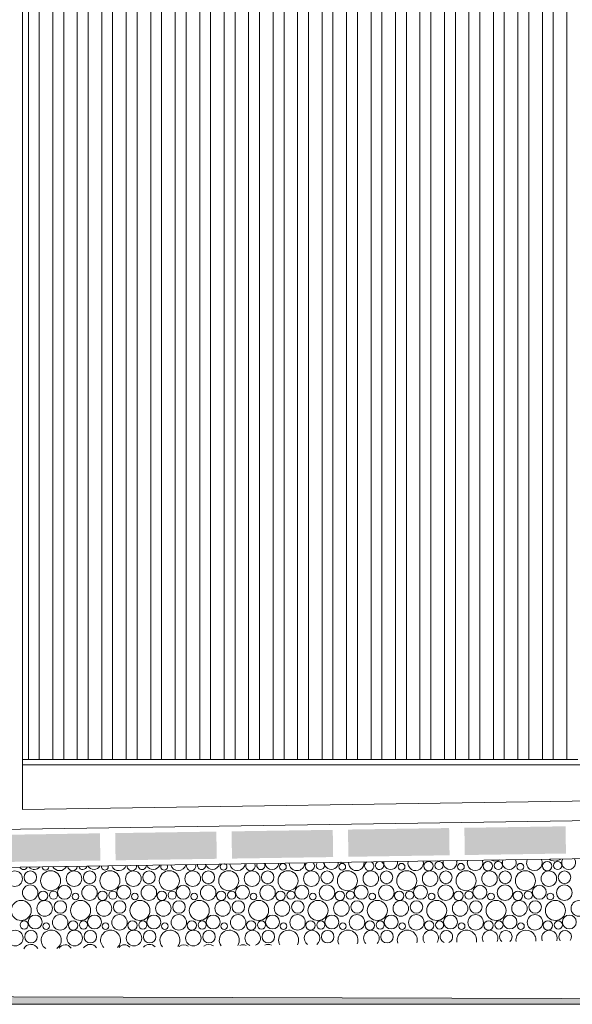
# Model space of a CAD drawing. Header units: millimetres. Extents: x -94601 to -15166, y -300 to 6935.
# Tile 88 of 97: x -24991 to -23975, y -300 to 1509. Entities that reach past the tile are written whole.
import ezdxf

# ---------------------------------------------------------------- set-up
doc = ezdxf.new("R2010")
doc.units = ezdxf.units.MM
doc.header["$MEASUREMENT"] = 0
for name, color, linetype in [('Métal _ Bardage.Charp_Couv_Bard_Métal', 7, 'Continuous'), ('Nouveau_Charpente _ Bardage.Charp_Couv_Zinc', 7, 'Continuous'), ('Nouveau_Terrain _ Original.Terrain', 7, 'Continuous'), ('Nouveau_VRD _ Voirie 3d.VRD', 7, 'Continuous')]:
    doc.layers.add(name, color=color, linetype=linetype)

# ---------------------------------------------------------------- blocks, each defined once
blk = doc.blocks.new('Élément de coupe_20')
at = {"layer": 'Métal _ Bardage.Charp_Couv_Bard_Métal', "color": 7, "linetype": 'Continuous', "lineweight": 15}
blk.add_line((-24985.3, 140), (-17329.3, 140), dxfattribs=at)
blk = doc.blocks.new('Élément de coupe_51')
at = {"layer": 'Métal _ Bardage.Charp_Couv_Bard_Métal', "color": 7, "linetype": 'Continuous', "lineweight": 15}
blk.add_line((-24985.3, 57.7), (-24985.3, 150), dxfattribs=at)
blk = doc.blocks.new('Élément de coupe_152')
at = {"layer": 'Nouveau_Terrain _ Original.Terrain', "linetype": 'Continuous', "lineweight": 15, "true_color": 0xf48e54}
h = blk.add_hatch(dxfattribs=at)
h.set_pattern_fill('Terre', color=33, style=0, pattern_type=2)
h.set_pattern_definition([(45, (0, 0), (-137.8858, 137.8858), []), (45, (-45.96, 45.96), (-275.7716, 275.7716), []), (45, (-91.92, 91.92), (-275.7716, 275.7716), []), (135, (-137.886, 137.886), (45.96194, 45.96194), [195, -195])])
h.paths.add_polyline_path([(-24599, -287.5), (-26213.3, -282.5), (-27475.8, -278.6), (-28431.2, -275.7), (-29150.2, -273.4), (-29692.4, -271.7), (-34914.2, -260.4), (-35607.8, -259.7), (-36383.2, -258.8), (-37203.7, -257.9), (-38035.6, -256.8), (-38848.8, -255.8), (-39617.3, -254.7), (-39814.4, -254.8), (-40203.4, -255.2), (-40585.7, -255.6), (-41317.6, -254.5), (-41705.6, -254.9), (-42360.6, -253.9), (-42753.4, -254.3), (-43138.8, -254.7), (-43713.8, -253.7), (-44102.8, -254.2), (-44484, -254.6), (-44984.4, -253.7), (-45367.9, -254.1), (-45743.3, -254.6), (-64584.6, -300), (-20478, -300), (-22586.9, -293.6)])
at = {"layer": 'Nouveau_Terrain _ Original.Terrain', "color": 7, "linetype": 'Continuous', "lineweight": 15}
blk.add_line((-20478, -300), (-64584.6, -300), dxfattribs=at)
at = {"layer": 'Nouveau_Terrain _ Original.Terrain', "color": 7, "linetype": 'Continuous', "lineweight": 15, "flags": 128}
blk.add_lwpolyline([(-20478, -300), (-22586.9, -293.6), (-24599, -287.5), (-26213.3, -282.5), (-27475.8, -278.6), (-28431.2, -275.7), (-29150.2, -273.4), (-29692.4, -271.7), (-34914.2, -260.4), (-35607.8, -259.7), (-36383.2, -258.8)], dxfattribs=at)
blk = doc.blocks.new('*X173')
at = {"layer": 'Nouveau_VRD _ Voirie 3d.VRD', "color": 33, "linetype": 'Continuous', "lineweight": 15, "true_color": 0xf48e54}
for centre, radius in [((-24506.8, -47.3), 6.2), ((-24397.7, -47.3), 6.2), ((-24288.6, -47.3), 6.2), ((-24239, -46), 8.58), ((-24219.9, -45), 7.52), ((-24179.5, -47.3), 6.2), ((-24129.9, -46), 8.58), ((-24110.8, -45), 7.52), ((-24070.3, -47.3), 6.2), ((-24020.8, -46), 8.58), ((-24001.7, -45), 7.52), ((-24999.9, -69.2), 14.3), ((-24971.1, -66.6), 11.5), ((-24933.9, -73), 18.4), ((-24890.8, -69.2), 14.3), ((-24862, -66.6), 11.5), ((-24824.8, -73), 18.4), ((-24781.7, -69.2), 14.3), ((-24752.9, -66.6), 11.5), ((-24715.6, -73), 18.4), ((-24672.6, -69.2), 14.3), ((-24643.8, -66.6), 11.5), ((-24606.5, -73), 18.4), ((-24563.5, -69.2), 14.3), ((-24534.7, -66.6), 11.5), ((-24497.4, -73), 18.4), ((-24454.4, -69.2), 14.3), ((-24425.5, -66.6), 11.5), ((-24388.3, -73), 18.4), ((-24345.2, -69.2), 14.3), ((-24316.4, -66.6), 11.5), ((-24279.2, -73), 18.4), ((-24236.1, -69.2), 14.3), ((-24207.3, -66.6), 11.5), ((-24170.1, -73), 18.4), ((-24127, -69.2), 14.3), ((-24098.2, -66.6), 11.5), ((-24061, -73), 18.4), ((-24017.9, -69.2), 14.3), ((-23989.1, -66.6), 11.5), ((-24971.4, -94.9), 14.2), ((-24908.3, -94.2), 12.8), ((-24862.3, -94.9), 14.2), ((-24799.2, -94.2), 12.8), ((-24753.2, -94.9), 14.2), ((-24690.1, -94.2), 12.8), ((-24644.1, -94.9), 14.2), ((-24581, -94.2), 12.8), ((-24535, -94.9), 14.2), ((-24471.9, -94.2), 12.8), ((-24425.8, -94.9), 14.2), ((-24362.8, -94.2), 12.8), ((-24316.7, -94.9), 14.2), ((-24253.7, -94.2), 12.8), ((-24207.6, -94.9), 14.2), ((-24144.6, -94.2), 12.8), ((-24098.5, -94.9), 14.2), ((-24035.4, -94.2), 12.8), ((-23989.4, -94.9), 14.2), ((-24947.7, -100.6), 8.58), ((-24928.6, -99.6), 7.52), ((-24888.1, -101.9), 6.2), ((-24838.6, -100.6), 8.58), ((-24819.4, -99.6), 7.52), ((-24779, -101.9), 6.2), ((-24729.5, -100.6), 8.58), ((-24710.3, -99.6), 7.52), ((-24669.9, -101.9), 6.2), ((-24620.4, -100.6), 8.58), ((-24601.2, -99.6), 7.52), ((-24560.8, -101.9), 6.2), ((-24511.3, -100.6), 8.58), ((-24492.1, -99.6), 7.52), ((-24451.7, -101.9), 6.2), ((-24402.1, -100.6), 8.58), ((-24383, -99.6), 7.52), ((-24342.6, -101.9), 6.2), ((-24293, -100.6), 8.58), ((-24273.9, -99.6), 7.52), ((-24233.5, -101.9), 6.2), ((-24183.9, -100.6), 8.58), ((-24164.8, -99.6), 7.52), ((-24124.3, -101.9), 6.2), ((-24074.8, -100.6), 8.58), ((-24055.7, -99.6), 7.52), ((-24015.2, -101.9), 6.2), ((-24987.9, -127.6), 18.4), ((-24944.8, -123.8), 14.3), ((-24916, -121.2), 11.5), ((-24878.8, -127.6), 18.4), ((-24835.7, -123.8), 14.3), ((-24806.9, -121.2), 11.5), ((-24769.6, -127.6), 18.4), ((-24726.6, -123.8), 14.3), ((-24697.8, -121.2), 11.5), ((-24660.5, -127.6), 18.4), ((-24617.5, -123.8), 14.3), ((-24588.7, -121.2), 11.5), ((-24551.4, -127.6), 18.4), ((-24508.4, -123.8), 14.3), ((-24479.5, -121.2), 11.5), ((-24442.3, -127.6), 18.4), ((-24399.2, -123.8), 14.3), ((-24370.4, -121.2), 11.5), ((-24333.2, -127.6), 18.4), ((-24290.1, -123.8), 14.3), ((-24261.3, -121.2), 11.5), ((-24224.1, -127.6), 18.4), ((-24181, -123.8), 14.3), ((-24152.2, -121.2), 11.5), ((-24115, -127.6), 18.4), ((-24071.9, -123.8), 14.3), ((-24043.1, -121.2), 11.5), ((-24005.9, -127.6), 18.4), ((-23962.8, -123.8), 14.3), ((-24962.3, -148.8), 12.8), ((-24916.3, -149.5), 14.2), ((-24853.2, -148.8), 12.8), ((-24807.2, -149.5), 14.2), ((-24744.1, -148.8), 12.8), ((-24698.1, -149.5), 14.2), ((-24635, -148.8), 12.8), ((-24589, -149.5), 14.2), ((-24525.9, -148.8), 12.8), ((-24479.8, -149.5), 14.2), ((-24416.8, -148.8), 12.8), ((-24370.7, -149.5), 14.2), ((-24307.7, -148.8), 12.8), ((-24261.6, -149.5), 14.2), ((-24198.6, -148.8), 12.8), ((-24152.5, -149.5), 14.2), ((-24089.4, -148.8), 12.8), ((-24043.4, -149.5), 14.2), ((-23980.3, -148.8), 12.8), ((-24982.6, -154.2), 7.52), ((-24942.1, -156.5), 6.2), ((-24892.6, -155.2), 8.58), ((-24873.4, -154.2), 7.52), ((-24833, -156.5), 6.2), ((-24783.5, -155.2), 8.58), ((-24764.3, -154.2), 7.52), ((-24723.9, -156.5), 6.2), ((-24674.4, -155.2), 8.58), ((-24655.2, -154.2), 7.52), ((-24614.8, -156.5), 6.2), ((-24565.3, -155.2), 8.58), ((-24546.1, -154.2), 7.52), ((-24505.7, -156.5), 6.2), ((-24456.1, -155.2), 8.58), ((-24437, -154.2), 7.52), ((-24396.6, -156.5), 6.2), ((-24347, -155.2), 8.58), ((-24327.9, -154.2), 7.52), ((-24287.5, -156.5), 6.2), ((-24237.9, -155.2), 8.58), ((-24218.8, -154.2), 7.52), ((-24178.3, -156.5), 6.2), ((-24128.8, -155.2), 8.58), ((-24109.7, -154.2), 7.52), ((-24069.2, -156.5), 6.2), ((-24019.7, -155.2), 8.58), ((-24000.5, -154.2), 7.52), ((-24998.8, -178.4), 14.3), ((-24970, -175.8), 11.5), ((-24889.7, -178.4), 14.3), ((-24860.9, -175.8), 11.5), ((-24780.6, -178.4), 14.3), ((-24751.8, -175.8), 11.5), ((-24671.5, -178.4), 14.3), ((-24642.7, -175.8), 11.5), ((-24533.5, -175.8), 11.5), ((-24424.4, -175.8), 11.5), ((-24315.3, -175.8), 11.5)]:
    blk.add_circle(centre, radius, dxfattribs=at)
for centre, radius, start, end in [((-24199.7, -39.6), 12.8, 165.2606, 16.474), ((-24153.6, -40.3), 14.2, 161.1793, 20.5553), ((-24116.1, -18.4), 18.4, 245.3596, 296.375), ((-24090.6, -39.6), 12.8, 157.3883, 24.3463), ((-24044.5, -40.3), 14.2, 153.9138, 27.8208), ((-24007, -18.4), 18.4, 235.217, 306.5176), ((-23981.4, -39.6), 12.8, 149.0108, 32.7238), ((-24983.7, -45), 7.52, 205.3263, 336.4083), ((-24963.5, -39.6), 12.8, 220.4082, 321.3264), ((-24943.2, -47.3), 6.2, 182.6729, 359.0617), ((-24917.4, -40.3), 14.2, 209.4018, 332.3328), ((-24893.7, -46), 8.58, 185.4755, 356.2591), ((-24874.6, -45), 7.52, 192.0814, 349.6532), ((-24854.3, -39.6), 12.8, 211.348, 330.3866), ((-24834.1, -47.3), 6.2, 167.2902, 14.4444), ((-24808.3, -40.3), 14.2, 202.0485, 339.6861), ((-24784.6, -46), 8.58, 174.4234, 7.3112), ((-24765.4, -45), 7.52, 179.4296, 2.305), ((-24745.2, -39.6), 12.8, 203.069, 338.6656), ((-24725, -47.3), 6.2, 150.8, 30.9346), ((-24699.2, -40.3), 14.2, 195.0461, 346.6885), ((-24675.5, -46), 8.58, 163.121, 18.6136), ((-24656.3, -45), 7.52, 166.7059, 15.0287), ((-24636.1, -39.6), 12.8, 195.2554, 346.4792), ((-24615.9, -47.3), 6.2, 130.7572, 50.9774), ((-24590.1, -40.3), 14.2, 188.2548, 353.4798), ((-24566.4, -46), 8.58, 151.0409, 30.6937), ((-24547.2, -45), 7.52, 153.2075, 28.5271), ((-24527, -39.6), 12.8, 187.7079, 354.0267), ((-24481, -40.3), 14.2, 181.5669, 0.1677), ((-24457.3, -46), 8.58, 137.2415, 44.4931), ((-24438.1, -45), 7.52, 137.7271, 44.0075), ((-24417.9, -39.6), 12.8, 180.2787, 1.4559), ((-24371.8, -40.3), 14.2, 174.8886, 6.846), ((-24348.1, -46), 8.58, 118.9197, 62.8149), ((-24329, -45), 7.52, 116.2651, 65.4695), ((-24308.8, -39.6), 12.8, 172.8396, 8.895), ((-24262.7, -40.3), 14.2, 168.1272, 13.6074), ((-24225.2, -18.4), 18.4, 263.8291, 277.9055), ((-24932.8, -182.2), 18.4, 305.166, 236.5686), ((-24823.6, -182.2), 18.4, 313.4608, 228.2738), ((-24714.5, -182.2), 18.4, 320.6089, 221.1257), ((-24605.4, -182.2), 18.4, 327.0671, 214.6675), ((-24562.4, -178.4), 14.3, 292.5337, 249.2009), ((-24496.3, -182.2), 18.4, 333.0689, 208.6657), ((-24453.2, -178.4), 14.3, 306.3838, 235.3508), ((-24387.2, -182.2), 18.4, 338.755, 202.9796), ((-24344.1, -178.4), 14.3, 316.5567, 225.1779), ((-24278.1, -182.2), 18.4, 344.2196, 197.515), ((-24235, -178.4), 14.3, 325.1952, 216.5394), ((-24206.2, -175.8), 11.5, 294.3337, 247.4009), ((-24169, -182.2), 18.4, 349.5321, 192.2025), ((-24125.9, -178.4), 14.3, 332.9793, 208.7553), ((-24097.1, -175.8), 11.5, 310.1746, 231.56), ((-24059.9, -182.2), 18.4, 354.7473, 186.9873), ((-24016.8, -178.4), 14.3, 340.2366, 201.498), ((-23988, -175.8), 11.5, 321.8006, 219.934), ((-24970.3, -204.1), 14.2, 26.7017, 155.0329), ((-24907.2, -203.4), 12.8, 31.4207, 150.3139), ((-24861.2, -204.1), 14.2, 34.3814, 147.3532), ((-24798.1, -203.4), 12.8, 40.4894, 141.2452), ((-24752.1, -204.1), 14.2, 42.8196, 138.915), ((-24689, -203.4), 12.8, 50.9616, 130.773), ((-24643, -204.1), 14.2, 52.5769, 129.1577), ((-24579.9, -203.4), 12.8, 64.5667, 117.1679), ((-24533.8, -204.1), 14.2, 65.1902, 116.5444)]:
    blk.add_arc(centre, radius, start, end, dxfattribs=at)
blk = doc.blocks.new('*X174')
at = {"layer": 'Nouveau_VRD _ Voirie 3d.VRD', "linetype": 'Continuous', "lineweight": 15, "true_color": 0xb5b5b5}
for points in [[(-24601.2, 17.7), (-24600.4, -32.3), (-24414.4, -29.5), (-24415.2, 20.5)], [(-24387.2, 21), (-24386.4, -29), (-24200.4, -26.2), (-24201.2, 23.8)], [(-24173.2, 24.2), (-24172.4, -25.8), (-23986.4, -23), (-23987.2, 27)], [(-25029.2, 11.2), (-25028.4, -38.7), (-24842.4, -35.9), (-24843.2, 14.1)], [(-24815.2, 14.5), (-24814.4, -35.5), (-24628.4, -32.7), (-24629.2, 17.3)]]:
    blk.add_hatch(color=253, dxfattribs=at).paths.add_polyline_path(points)
at = {"layer": 'Nouveau_VRD _ Voirie 3d.VRD', "color": 253, "linetype": 'Continuous', "lineweight": 15, "true_color": 0xb5b5b5}
for p in [(-24186.3, -36), (-24828.3, -45.7), (-24828.3, -45.7), (-24614.3, -42.5), (-24614.3, -42.5), (-24400.3, -39.2)]:
    blk.add_point(p, dxfattribs=at)
blk = doc.blocks.new('Élément de coupe_160')
at = {"layer": 'Nouveau_VRD _ Voirie 3d.VRD', "color": 251, "linetype": 'Continuous', "lineweight": 15, "true_color": 0x6a6a6a}
blk.add_line((-21410.6, 112.1), (-24985.3, 58), dxfattribs=at)
at = {"layer": 'Nouveau_VRD _ Voirie 3d.VRD', "color": 7, "linetype": 'Continuous', "lineweight": 15}
for p, q in [((-20810, 85.1), (-27952.3, -23)), ((-20810, 15.1), (-27952.3, -93))]:
    blk.add_line(p, q, dxfattribs=at)
at = {"layer": 'Nouveau_VRD _ Voirie 3d.VRD', "lineweight": 0}
for name in ['*X174', '*X173']:
    blk.add_blockref(name, (0, 0), dxfattribs=at)
blk = doc.blocks.new('Élément de coupe_1539')
at = {"layer": 'Nouveau_Charpente _ Bardage.Charp_Couv_Zinc', "color": 33, "linetype": 'Continuous', "lineweight": 15, "true_color": 0xc1976c}
for p, q in [((-24985.3, 3150), (-24985.3, 150)), ((-24974.8, 150), (-24974.8, 3150)), ((-24985.3, 150), (-24974.8, 150))]:
    blk.add_line(p, q, dxfattribs=at)
blk = doc.blocks.new('Élément de coupe_1570')
at = {"layer": 'Nouveau_Charpente _ Bardage.Charp_Couv_Zinc', "color": 15, "linetype": 'Continuous', "lineweight": 15}
blk.add_line((-24164.8, 150), (-24144.8, 150), dxfattribs=at)
blk = doc.blocks.new('Élément de coupe_1571')
at = {"layer": 'Nouveau_Charpente _ Bardage.Charp_Couv_Zinc', "color": 33, "linetype": 'Continuous', "lineweight": 15, "true_color": 0xc1976c}
for p, q in [((-24189.8, 3150), (-24189.8, 150)), ((-24164.8, 150), (-24164.8, 3150)), ((-24189.8, 150), (-24164.8, 150))]:
    blk.add_line(p, q, dxfattribs=at)
blk = doc.blocks.new('Élément de coupe_1572')
at = {"layer": 'Nouveau_Charpente _ Bardage.Charp_Couv_Zinc', "color": 15, "linetype": 'Continuous', "lineweight": 15}
blk.add_line((-24209.8, 150), (-24189.8, 150), dxfattribs=at)
blk = doc.blocks.new('Élément de coupe_1573')
at = {"layer": 'Nouveau_Charpente _ Bardage.Charp_Couv_Zinc', "color": 33, "linetype": 'Continuous', "lineweight": 15, "true_color": 0xc1976c}
for p, q in [((-24234.8, 3150), (-24234.8, 150)), ((-24209.8, 150), (-24209.8, 3150)), ((-24234.8, 150), (-24209.8, 150))]:
    blk.add_line(p, q, dxfattribs=at)
blk = doc.blocks.new('Élément de coupe_1574')
at = {"layer": 'Nouveau_Charpente _ Bardage.Charp_Couv_Zinc', "color": 15, "linetype": 'Continuous', "lineweight": 15}
blk.add_line((-24254.8, 150), (-24234.8, 150), dxfattribs=at)
blk = doc.blocks.new('Élément de coupe_1575')
at = {"layer": 'Nouveau_Charpente _ Bardage.Charp_Couv_Zinc', "color": 33, "linetype": 'Continuous', "lineweight": 15, "true_color": 0xc1976c}
for p, q in [((-24279.8, 3150), (-24279.8, 150)), ((-24254.8, 150), (-24254.8, 3150)), ((-24279.8, 150), (-24254.8, 150))]:
    blk.add_line(p, q, dxfattribs=at)
blk = doc.blocks.new('Élément de coupe_1576')
at = {"layer": 'Nouveau_Charpente _ Bardage.Charp_Couv_Zinc', "color": 15, "linetype": 'Continuous', "lineweight": 15}
blk.add_line((-24299.8, 150), (-24279.8, 150), dxfattribs=at)
blk = doc.blocks.new('Élément de coupe_1577')
at = {"layer": 'Nouveau_Charpente _ Bardage.Charp_Couv_Zinc', "color": 33, "linetype": 'Continuous', "lineweight": 15, "true_color": 0xc1976c}
for p, q in [((-24324.8, 3150), (-24324.8, 150)), ((-24299.8, 150), (-24299.8, 3150)), ((-24324.8, 150), (-24299.8, 150))]:
    blk.add_line(p, q, dxfattribs=at)
blk = doc.blocks.new('Élément de coupe_1578')
at = {"layer": 'Nouveau_Charpente _ Bardage.Charp_Couv_Zinc', "color": 15, "linetype": 'Continuous', "lineweight": 15}
blk.add_line((-24344.8, 150), (-24324.8, 150), dxfattribs=at)
blk = doc.blocks.new('Élément de coupe_1579')
at = {"layer": 'Nouveau_Charpente _ Bardage.Charp_Couv_Zinc', "color": 33, "linetype": 'Continuous', "lineweight": 15, "true_color": 0xc1976c}
for p, q in [((-24369.8, 3150), (-24369.8, 150)), ((-24344.8, 150), (-24344.8, 3150)), ((-24369.8, 150), (-24344.8, 150))]:
    blk.add_line(p, q, dxfattribs=at)
blk = doc.blocks.new('Élément de coupe_1580')
at = {"layer": 'Nouveau_Charpente _ Bardage.Charp_Couv_Zinc', "color": 15, "linetype": 'Continuous', "lineweight": 15}
blk.add_line((-24389.8, 150), (-24369.8, 150), dxfattribs=at)
blk = doc.blocks.new('Élément de coupe_1581')
at = {"layer": 'Nouveau_Charpente _ Bardage.Charp_Couv_Zinc', "color": 15, "linetype": 'Continuous', "lineweight": 15}
blk.add_line((-24974.8, 150), (-24954.8, 150), dxfattribs=at)
blk = doc.blocks.new('Élément de coupe_1582')
at = {"layer": 'Nouveau_Charpente _ Bardage.Charp_Couv_Zinc', "color": 33, "linetype": 'Continuous', "lineweight": 15, "true_color": 0xc1976c}
for p, q in [((-24414.8, 3150), (-24414.8, 150)), ((-24389.8, 150), (-24389.8, 3150)), ((-24414.8, 150), (-24389.8, 150))]:
    blk.add_line(p, q, dxfattribs=at)
blk = doc.blocks.new('Élément de coupe_1583')
at = {"layer": 'Nouveau_Charpente _ Bardage.Charp_Couv_Zinc', "color": 33, "linetype": 'Continuous', "lineweight": 15, "true_color": 0xc1976c}
for p, q in [((-24954.8, 3150), (-24954.8, 150)), ((-24929.8, 150), (-24929.8, 3150)), ((-24954.8, 150), (-24929.8, 150))]:
    blk.add_line(p, q, dxfattribs=at)
blk = doc.blocks.new('Élément de coupe_1584')
at = {"layer": 'Nouveau_Charpente _ Bardage.Charp_Couv_Zinc', "color": 15, "linetype": 'Continuous', "lineweight": 15}
blk.add_line((-24434.8, 150), (-24414.8, 150), dxfattribs=at)
blk = doc.blocks.new('Élément de coupe_1585')
at = {"layer": 'Nouveau_Charpente _ Bardage.Charp_Couv_Zinc', "color": 15, "linetype": 'Continuous', "lineweight": 15}
blk.add_line((-24929.8, 150), (-24909.8, 150), dxfattribs=at)
blk = doc.blocks.new('Élément de coupe_1586')
at = {"layer": 'Nouveau_Charpente _ Bardage.Charp_Couv_Zinc', "color": 33, "linetype": 'Continuous', "lineweight": 15, "true_color": 0xc1976c}
for p, q in [((-24459.8, 3150), (-24459.8, 150)), ((-24434.8, 150), (-24434.8, 3150)), ((-24459.8, 150), (-24434.8, 150))]:
    blk.add_line(p, q, dxfattribs=at)
blk = doc.blocks.new('Élément de coupe_1587')
at = {"layer": 'Nouveau_Charpente _ Bardage.Charp_Couv_Zinc', "color": 33, "linetype": 'Continuous', "lineweight": 15, "true_color": 0xc1976c}
for p, q in [((-24909.8, 3150), (-24909.8, 150)), ((-24884.8, 150), (-24884.8, 3150)), ((-24909.8, 150), (-24884.8, 150))]:
    blk.add_line(p, q, dxfattribs=at)
blk = doc.blocks.new('Élément de coupe_1588')
at = {"layer": 'Nouveau_Charpente _ Bardage.Charp_Couv_Zinc', "color": 15, "linetype": 'Continuous', "lineweight": 15}
blk.add_line((-24479.8, 150), (-24459.8, 150), dxfattribs=at)
blk = doc.blocks.new('Élément de coupe_1589')
at = {"layer": 'Nouveau_Charpente _ Bardage.Charp_Couv_Zinc', "color": 15, "linetype": 'Continuous', "lineweight": 15}
blk.add_line((-24884.8, 150), (-24864.8, 150), dxfattribs=at)
blk = doc.blocks.new('Élément de coupe_1590')
at = {"layer": 'Nouveau_Charpente _ Bardage.Charp_Couv_Zinc', "color": 33, "linetype": 'Continuous', "lineweight": 15, "true_color": 0xc1976c}
for p, q in [((-24504.8, 3150), (-24504.8, 150)), ((-24479.8, 150), (-24479.8, 3150)), ((-24504.8, 150), (-24479.8, 150))]:
    blk.add_line(p, q, dxfattribs=at)
blk = doc.blocks.new('Élément de coupe_1591')
at = {"layer": 'Nouveau_Charpente _ Bardage.Charp_Couv_Zinc', "color": 33, "linetype": 'Continuous', "lineweight": 15, "true_color": 0xc1976c}
for p, q in [((-24864.8, 3150), (-24864.8, 150)), ((-24839.8, 150), (-24839.8, 3150)), ((-24864.8, 150), (-24839.8, 150))]:
    blk.add_line(p, q, dxfattribs=at)
blk = doc.blocks.new('Élément de coupe_1592')
at = {"layer": 'Nouveau_Charpente _ Bardage.Charp_Couv_Zinc', "color": 15, "linetype": 'Continuous', "lineweight": 15}
blk.add_line((-24524.8, 150), (-24504.8, 150), dxfattribs=at)
blk = doc.blocks.new('Élément de coupe_1593')
at = {"layer": 'Nouveau_Charpente _ Bardage.Charp_Couv_Zinc', "color": 15, "linetype": 'Continuous', "lineweight": 15}
blk.add_line((-24839.8, 150), (-24819.8, 150), dxfattribs=at)
blk = doc.blocks.new('Élément de coupe_1594')
at = {"layer": 'Nouveau_Charpente _ Bardage.Charp_Couv_Zinc', "color": 33, "linetype": 'Continuous', "lineweight": 15, "true_color": 0xc1976c}
for p, q in [((-24549.8, 3150), (-24549.8, 150)), ((-24524.8, 150), (-24524.8, 3150)), ((-24549.8, 150), (-24524.8, 150))]:
    blk.add_line(p, q, dxfattribs=at)
blk = doc.blocks.new('Élément de coupe_1595')
at = {"layer": 'Nouveau_Charpente _ Bardage.Charp_Couv_Zinc', "color": 33, "linetype": 'Continuous', "lineweight": 15, "true_color": 0xc1976c}
for p, q in [((-24819.8, 3150), (-24819.8, 150)), ((-24794.8, 150), (-24794.8, 3150)), ((-24819.8, 150), (-24794.8, 150))]:
    blk.add_line(p, q, dxfattribs=at)
blk = doc.blocks.new('Élément de coupe_1596')
at = {"layer": 'Nouveau_Charpente _ Bardage.Charp_Couv_Zinc', "color": 15, "linetype": 'Continuous', "lineweight": 15}
blk.add_line((-24569.8, 150), (-24549.8, 150), dxfattribs=at)
blk = doc.blocks.new('Élément de coupe_1597')
at = {"layer": 'Nouveau_Charpente _ Bardage.Charp_Couv_Zinc', "color": 15, "linetype": 'Continuous', "lineweight": 15}
blk.add_line((-24794.8, 150), (-24774.8, 150), dxfattribs=at)
blk = doc.blocks.new('Élément de coupe_1598')
at = {"layer": 'Nouveau_Charpente _ Bardage.Charp_Couv_Zinc', "color": 33, "linetype": 'Continuous', "lineweight": 15, "true_color": 0xc1976c}
for p, q in [((-24594.8, 3150), (-24594.8, 150)), ((-24569.8, 150), (-24569.8, 3150)), ((-24594.8, 150), (-24569.8, 150))]:
    blk.add_line(p, q, dxfattribs=at)
blk = doc.blocks.new('Élément de coupe_1599')
at = {"layer": 'Nouveau_Charpente _ Bardage.Charp_Couv_Zinc', "color": 33, "linetype": 'Continuous', "lineweight": 15, "true_color": 0xc1976c}
for p, q in [((-24774.8, 3150), (-24774.8, 150)), ((-24749.8, 150), (-24749.8, 3150)), ((-24774.8, 150), (-24749.8, 150))]:
    blk.add_line(p, q, dxfattribs=at)
blk = doc.blocks.new('Élément de coupe_1600')
at = {"layer": 'Nouveau_Charpente _ Bardage.Charp_Couv_Zinc', "color": 15, "linetype": 'Continuous', "lineweight": 15}
blk.add_line((-24614.8, 150), (-24594.8, 150), dxfattribs=at)
blk = doc.blocks.new('Élément de coupe_1601')
at = {"layer": 'Nouveau_Charpente _ Bardage.Charp_Couv_Zinc', "color": 15, "linetype": 'Continuous', "lineweight": 15}
blk.add_line((-24749.8, 150), (-24729.8, 150), dxfattribs=at)
blk = doc.blocks.new('Élément de coupe_1602')
at = {"layer": 'Nouveau_Charpente _ Bardage.Charp_Couv_Zinc', "color": 33, "linetype": 'Continuous', "lineweight": 15, "true_color": 0xc1976c}
for p, q in [((-24639.8, 3150), (-24639.8, 150)), ((-24614.8, 150), (-24614.8, 3150)), ((-24639.8, 150), (-24614.8, 150))]:
    blk.add_line(p, q, dxfattribs=at)
blk = doc.blocks.new('Élément de coupe_1603')
at = {"layer": 'Nouveau_Charpente _ Bardage.Charp_Couv_Zinc', "color": 33, "linetype": 'Continuous', "lineweight": 15, "true_color": 0xc1976c}
for p, q in [((-24729.8, 3150), (-24729.8, 150)), ((-24704.8, 150), (-24704.8, 3150)), ((-24729.8, 150), (-24704.8, 150))]:
    blk.add_line(p, q, dxfattribs=at)
blk = doc.blocks.new('Élément de coupe_1604')
at = {"layer": 'Nouveau_Charpente _ Bardage.Charp_Couv_Zinc', "color": 15, "linetype": 'Continuous', "lineweight": 15}
blk.add_line((-24659.8, 150), (-24639.8, 150), dxfattribs=at)
blk = doc.blocks.new('Élément de coupe_1605')
at = {"layer": 'Nouveau_Charpente _ Bardage.Charp_Couv_Zinc', "color": 15, "linetype": 'Continuous', "lineweight": 15}
blk.add_line((-24704.8, 150), (-24684.8, 150), dxfattribs=at)
blk = doc.blocks.new('Élément de coupe_1606')
at = {"layer": 'Nouveau_Charpente _ Bardage.Charp_Couv_Zinc', "color": 33, "linetype": 'Continuous', "lineweight": 15, "true_color": 0xc1976c}
for p, q in [((-24684.8, 3150), (-24684.8, 150)), ((-24659.8, 150), (-24659.8, 3150)), ((-24684.8, 150), (-24659.8, 150))]:
    blk.add_line(p, q, dxfattribs=at)
blk = doc.blocks.new('Élément de coupe_1607')
at = {"layer": 'Nouveau_Charpente _ Bardage.Charp_Couv_Zinc', "color": 33, "linetype": 'Continuous', "lineweight": 15, "true_color": 0xc1976c}
for p, q in [((-24144.8, 3150), (-24144.8, 150)), ((-24119.8, 150), (-24119.8, 3150)), ((-24144.8, 150), (-24119.8, 150))]:
    blk.add_line(p, q, dxfattribs=at)
blk = doc.blocks.new('Élément de coupe_1608')
at = {"layer": 'Nouveau_Charpente _ Bardage.Charp_Couv_Zinc', "color": 15, "linetype": 'Continuous', "lineweight": 15}
blk.add_line((-24119.8, 150), (-24099.8, 150), dxfattribs=at)
blk = doc.blocks.new('Élément de coupe_1609')
at = {"layer": 'Nouveau_Charpente _ Bardage.Charp_Couv_Zinc', "color": 33, "linetype": 'Continuous', "lineweight": 15, "true_color": 0xc1976c}
for p, q in [((-24099.8, 3150), (-24099.8, 150)), ((-24074.8, 150), (-24074.8, 3150)), ((-24099.8, 150), (-24074.8, 150))]:
    blk.add_line(p, q, dxfattribs=at)
blk = doc.blocks.new('Élément de coupe_1610')
at = {"layer": 'Nouveau_Charpente _ Bardage.Charp_Couv_Zinc', "color": 15, "linetype": 'Continuous', "lineweight": 15}
blk.add_line((-24074.8, 150), (-24054.8, 150), dxfattribs=at)
blk = doc.blocks.new('Élément de coupe_1611')
at = {"layer": 'Nouveau_Charpente _ Bardage.Charp_Couv_Zinc', "color": 33, "linetype": 'Continuous', "lineweight": 15, "true_color": 0xc1976c}
for p, q in [((-24054.8, 3150), (-24054.8, 150)), ((-24029.8, 150), (-24029.8, 3150)), ((-24054.8, 150), (-24029.8, 150))]:
    blk.add_line(p, q, dxfattribs=at)
blk = doc.blocks.new('Élément de coupe_1612')
at = {"layer": 'Nouveau_Charpente _ Bardage.Charp_Couv_Zinc', "color": 15, "linetype": 'Continuous', "lineweight": 15}
blk.add_line((-24029.8, 150), (-24009.8, 150), dxfattribs=at)
blk = doc.blocks.new('Élément de coupe_1613')
at = {"layer": 'Nouveau_Charpente _ Bardage.Charp_Couv_Zinc', "color": 33, "linetype": 'Continuous', "lineweight": 15, "true_color": 0xc1976c}
for p, q in [((-24009.8, 3150), (-24009.8, 150)), ((-23984.8, 150), (-23984.8, 3150)), ((-24009.8, 150), (-23984.8, 150))]:
    blk.add_line(p, q, dxfattribs=at)
blk = doc.blocks.new('Élément de coupe_1614')
at = {"layer": 'Nouveau_Charpente _ Bardage.Charp_Couv_Zinc', "color": 15, "linetype": 'Continuous', "lineweight": 15}
blk.add_line((-23984.8, 150), (-23964.8, 150), dxfattribs=at)

msp = doc.modelspace()

# ---------------------------------------------------------------- block references
at = {"layer": 'Métal _ Bardage.Charp_Couv_Bard_Métal', "lineweight": 0}
for name in ['Élément de coupe_20', 'Élément de coupe_51']:
    msp.add_blockref(name, (0, 0), dxfattribs=at)
at = {"layer": 'Nouveau_Charpente _ Bardage.Charp_Couv_Zinc', "lineweight": 0}
for name in ['Élément de coupe_1539', 'Élément de coupe_1581', 'Élément de coupe_1583', 'Élément de coupe_1585', 'Élément de coupe_1587', 'Élément de coupe_1589', 'Élément de coupe_1591', 'Élément de coupe_1593', 'Élément de coupe_1595', 'Élément de coupe_1597', 'Élément de coupe_1599', 'Élément de coupe_1601', 'Élément de coupe_1603', 'Élément de coupe_1605', 'Élément de coupe_1606', 'Élément de coupe_1604', 'Élément de coupe_1602', 'Élément de coupe_1600', 'Élément de coupe_1598', 'Élément de coupe_1596', 'Élément de coupe_1594', 'Élément de coupe_1592', 'Élément de coupe_1590', 'Élément de coupe_1588', 'Élément de coupe_1586', 'Élément de coupe_1584', 'Élément de coupe_1582', 'Élément de coupe_1580', 'Élément de coupe_1579', 'Élément de coupe_1578', 'Élément de coupe_1577', 'Élément de coupe_1576', 'Élément de coupe_1575', 'Élément de coupe_1574', 'Élément de coupe_1573', 'Élément de coupe_1572', 'Élément de coupe_1571', 'Élément de coupe_1570', 'Élément de coupe_1607', 'Élément de coupe_1608', 'Élément de coupe_1609', 'Élément de coupe_1610', 'Élément de coupe_1611', 'Élément de coupe_1612', 'Élément de coupe_1613', 'Élément de coupe_1614']:
    msp.add_blockref(name, (0, 0), dxfattribs=at)
at = {"layer": 'Nouveau_Terrain _ Original.Terrain', "lineweight": 0}
msp.add_blockref('Élément de coupe_152', (0, 0), dxfattribs=at)
at = {"layer": 'Nouveau_VRD _ Voirie 3d.VRD', "lineweight": 0}
msp.add_blockref('Élément de coupe_160', (0, 0), dxfattribs=at)

doc.saveas('drawing.dxf')
